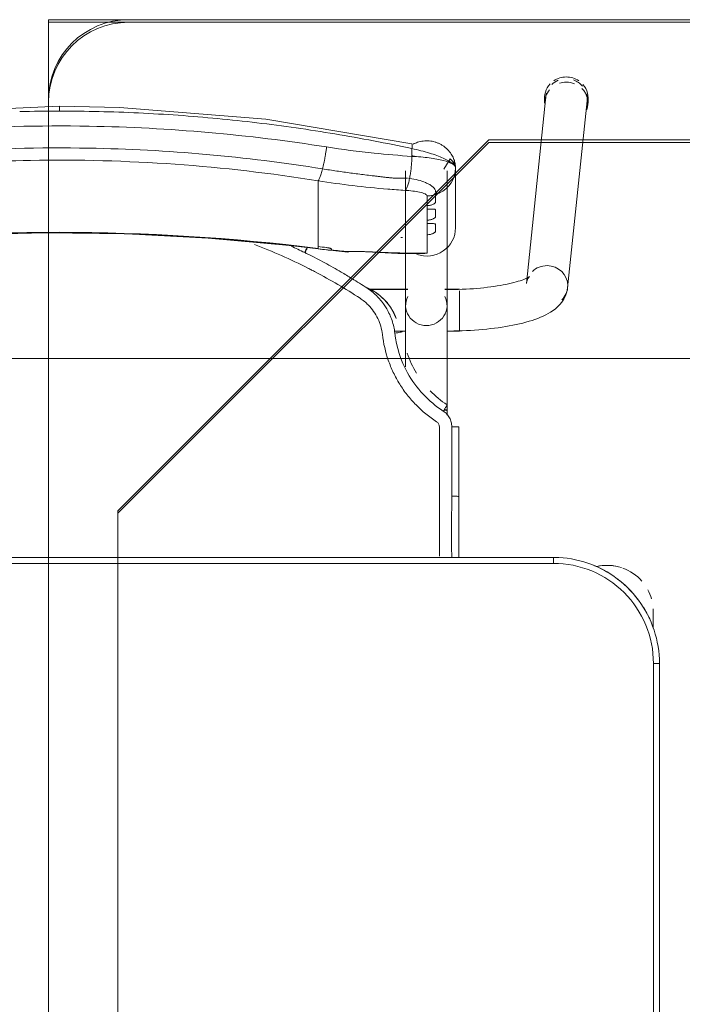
# Model space of a CAD drawing. Header units: metres. Extents: x 3 to 43.5, y -74 to -48.5.
# Tile 163 of 209: x 37.03 to 37.361, y -53.805 to -53.313. Entities that reach past the tile are written whole.
import ezdxf

# ---------------------------------------------------------------- set-up
doc = ezdxf.new("R2010")
doc.units = ezdxf.units.M
doc.layers.add('1PAV - FRIG_dwg', color=7, linetype='Continuous', lineweight=18, true_color=0x767676)
for name, color, linetype, lineweight in [('G-ANNO-SYMB', 7, 'Continuous', 9), ('I-FURN', 7, 'Continuous', 18), ('M-EQPM', 7, 'Continuous', 18)]:
    doc.layers.add(name, color=color, linetype=linetype, lineweight=lineweight)

# ---------------------------------------------------------------- blocks, each defined once
blk = doc.blocks.new('ConjuntoParaAlunoTamanho6 - CJA06_ConjuntoParaAlunoTamanho6-V11-1PAV - FRIGORÍFICA')
at = {"layer": 'I-FURN', "color": 253, "true_color": 0xaaaaaa}
for p, q in [((0.2432124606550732, 0.2952560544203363), (0.233537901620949, 0.2018170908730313)), ((0.2425404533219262, 0.2945585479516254), (0.2425404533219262, 0.2919703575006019)), ((0.2541278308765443, 0.1996852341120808), (0.2638023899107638, 0.2931241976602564)), ((0.2643023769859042, 0.2919703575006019), (0.2643023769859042, 0.2945585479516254)), ((0.173150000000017, 0.2581242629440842), (0.1731500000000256, 0.190968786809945)), ((0.1938500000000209, 0.190968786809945), (0.1938500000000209, 0.2581242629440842)), ((0.1981000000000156, 0.2296403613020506), (0.1981000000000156, 0.2596939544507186)), ((0.1294314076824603, 0.243802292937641), (0.1294314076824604, 0.2531737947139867)), ((0.1745693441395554, 0.2544094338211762), (0.1751254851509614, 0.254353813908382)), ((0.1947122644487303, 0.2506185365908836), (0.1958994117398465, 0.2522106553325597)), ((0.1958994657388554, 0.2522107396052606), (0.1968476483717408, 0.253949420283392)), ((0.1968477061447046, 0.2539495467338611), (0.1975389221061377, 0.2558006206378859)), ((0.1294314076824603, 0.2421389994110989), (0.1294314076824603, 0.243802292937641)), ((0.1294314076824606, 0.2421389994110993), (0.1294314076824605, 0.2365253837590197)), ((0.1294314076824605, 0.2365253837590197), (0.1294314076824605, 0.2348620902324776)), ((0.1838599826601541, 0.2390378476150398), (0.1838599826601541, 0.2407252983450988)), ((0.1294314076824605, 0.2348620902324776), (0.1294314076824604, 0.2292484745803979)), ((0.183859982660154, 0.231760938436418), (0.183859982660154, 0.233448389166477)), ((0.1294314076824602, 0.2275851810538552), (0.1294314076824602, 0.2292484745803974)), ((0.1294314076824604, 0.2275851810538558), (0.1294314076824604, 0.2219715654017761)), ((0.1294314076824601, 0.2203082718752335), (0.1294314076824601, 0.2219715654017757)), ((0.1838599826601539, 0.2170112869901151), (0.1838599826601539, 0.2261714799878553)), ((0.1294586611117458, 0.2191524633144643), (0.1443419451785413, 0.2175731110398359)), ((0.179439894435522, 0.2168937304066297), (0.1817272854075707, 0.2167811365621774)), ((0.1742864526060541, 0.1989367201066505), (0.1547360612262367, 0.1989367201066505)), ((0.1742893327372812, 0.1987867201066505), (0.154942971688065, 0.1987867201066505)), ((0.1938500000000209, 0.1987867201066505), (0.192710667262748, 0.1987867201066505)), ((0.2000000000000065, 0.1989367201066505), (0.1927135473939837, 0.1989367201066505)), ((0.1938500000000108, 0.1984502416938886), (0.1938500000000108, 0.1987867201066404)), ((0.1938500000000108, 0.1976441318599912), (0.1938500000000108, 0.1984502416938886)), ((0.200000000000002, 0.1937960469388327), (0.2000000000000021, 0.1981376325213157)), ((0.1938500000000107, 0.1916047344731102), (0.1938500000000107, 0.1936664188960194)), ((0.200000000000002, 0.1857279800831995), (0.200000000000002, 0.1936447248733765)), ((0.1938500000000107, 0.1858191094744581), (0.1938500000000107, 0.1868796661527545)), ((0.1938500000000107, 0.1837095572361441), (0.1938500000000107, 0.1858191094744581)), ((0.200000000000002, 0.17793672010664), (0.200000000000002, 0.1856002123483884)), ((0.1675711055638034, 0.1780867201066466), (0.1726767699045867, 0.1780867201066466)), ((0.1675962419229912, 0.177936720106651), (0.1732320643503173, 0.177936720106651)), ((0.1937679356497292, 0.177936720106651), (0.2000000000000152, 0.177936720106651)), ((0.1938500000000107, 0.1780867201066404), (0.1938500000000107, 0.1795051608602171)), ((0.1938500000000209, 0.1360373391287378), (0.1938500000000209, 0.138573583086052)), ((0.199825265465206, 0.1302070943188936), (0.199824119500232, 0.09530095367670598)), ((0.1998165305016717, 0.06496651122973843), (0.1998241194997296, 0.09530105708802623)), ((0.2470000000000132, 0.06496651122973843), (-0.2469999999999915, 0.06496651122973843)), ((0.2470000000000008, 0.06496651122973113), (-0.2469999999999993, 0.06496651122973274)), ((0.2470000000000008, 0.06496651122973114), (0.2470000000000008, 0.06196651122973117)), ((0.2968749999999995, 0.03797151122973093), (0.2968749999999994, 0.02961464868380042)), ((0.2968749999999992, 0.03299232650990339), (0.2968749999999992, 0.03797151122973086)), ((0.3000000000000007, 0.01196651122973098), (0.2970000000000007, 0.01196651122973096)), ((0.3000000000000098, -0.3320334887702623), (0.3000000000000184, 0.01196651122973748)), ((0.2999999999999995, -0.3320334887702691), (0.3000000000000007, 0.01196651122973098))]:
    blk.add_line(p, q, dxfattribs=at)
at = {"layer": 'I-FURN', "color": 253, "true_color": 0xaaaaaa, "flags": 128}
for points in [[(0.0001000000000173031, 0.2903998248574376), (-0.07266958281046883, 0.2872143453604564), (-0.1448601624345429, 0.2777017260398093), (-0.1760326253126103, 0.2716064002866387)], [(0.1762326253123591, 0.2716064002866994), (0.1033140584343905, 0.2839819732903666), (0.03017500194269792, 0.2898535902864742), (0.0001000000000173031, 0.2903998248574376)], [(0.1762658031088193, 0.2654018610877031), (0.1762658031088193, 0.2663721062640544), (0.1762658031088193, 0.2673423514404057), (0.1762658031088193, 0.268312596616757), (0.1762658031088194, 0.2692828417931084)], [(0.1980999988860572, 0.2597125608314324), (0.1979173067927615, 0.2609157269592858), (0.1973888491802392, 0.26208319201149), (0.1953955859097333, 0.2642028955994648), (0.1922691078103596, 0.2589586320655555)], [(0.19753892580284, 0.2558006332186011), (0.1979587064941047, 0.2577280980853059), (0.1981000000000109, 0.2596939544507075)], [(0.1980999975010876, 0.2597116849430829), (0.1980999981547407, 0.2521977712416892), (0.1980999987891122, 0.2446838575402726)], [(0.1981000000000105, 0.2296403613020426), (0.1981000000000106, 0.2371537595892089), (0.1981000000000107, 0.2446671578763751), (0.1981000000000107, 0.2521805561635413), (0.1981000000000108, 0.2596939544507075)], [(0.1881000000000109, 0.2462822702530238), (0.1881000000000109, 0.2453180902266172), (0.1881000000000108, 0.2443539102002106), (0.1881000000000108, 0.243389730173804), (0.1881000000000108, 0.2424255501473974)], [(0.1881002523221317, 0.246282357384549), (0.1899707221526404, 0.2470146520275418), (0.1917187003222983, 0.247994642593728)], [(0.1917187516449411, 0.2479946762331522), (0.1933094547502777, 0.2492039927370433), (0.1947121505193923, 0.2506184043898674)], [(0.1838599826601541, 0.2407252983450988), (0.1838599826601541, 0.241946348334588), (0.1838599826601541, 0.2431673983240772), (0.1838599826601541, 0.2443884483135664), (0.1838599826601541, 0.2456094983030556)], [(0.183859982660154, 0.233448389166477), (0.183859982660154, 0.2348457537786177), (0.183859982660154, 0.2362431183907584), (0.1838599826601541, 0.2376404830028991), (0.1838599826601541, 0.2390378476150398)], [(0.1881000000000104, 0.2386831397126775), (0.1881000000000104, 0.237799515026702), (0.1881000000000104, 0.2369158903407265), (0.1881000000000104, 0.236032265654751), (0.1881000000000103, 0.2351486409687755)], [(0.1838599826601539, 0.2261714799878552), (0.183859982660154, 0.2275688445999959), (0.183859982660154, 0.2289662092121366), (0.183859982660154, 0.2303635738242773), (0.183859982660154, 0.231760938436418)], [(0.1881000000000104, 0.2314062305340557), (0.1881000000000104, 0.2305226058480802), (0.1881000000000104, 0.2296389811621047), (0.1881000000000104, 0.2287553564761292), (0.1881000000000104, 0.2278717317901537)], [(-0.1292586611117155, 0.2191524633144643), (-0.08865069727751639, 0.2234198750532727), (-0.04790057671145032, 0.2260954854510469), (-0.007073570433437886, 0.2271749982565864), (0.03376492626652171, 0.2266566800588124), (0.07454949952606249, 0.2245413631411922), (0.1152148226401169, 0.2208324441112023), (0.1294586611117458, 0.2191524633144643)], [(0.1294314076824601, 0.2193726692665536), (0.1294314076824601, 0.2196065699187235), (0.1294314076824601, 0.2198404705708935), (0.1294314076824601, 0.2200743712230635), (0.1294314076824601, 0.2203082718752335)], [(0.1361000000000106, 0.2190117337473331), (0.1361000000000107, 0.2189337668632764), (0.1361000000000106, 0.2188557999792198), (0.1361000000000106, 0.2187778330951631), (0.1361000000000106, 0.2186998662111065)], [(0.153505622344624, 0.217605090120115), (0.1692793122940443, 0.2168976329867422), (0.1813090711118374, 0.2167731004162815)], [(0.1817272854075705, 0.2167811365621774), (0.1827926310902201, 0.2168569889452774), (0.1838599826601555, 0.217011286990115)], [(0.2350704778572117, 0.205361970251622), (0.2350077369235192, 0.2053133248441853), (0.2348200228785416, 0.2051835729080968), (0.2345106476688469, 0.2049931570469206), (0.2340848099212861, 0.20475802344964), (0.2335484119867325, 0.2044905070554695), (0.2329074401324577, 0.2042001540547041), (0.2321676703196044, 0.2038943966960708), (0.2313345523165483, 0.2035790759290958), (0.23041318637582, 0.2032588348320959), (0.2294083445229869, 0.2029374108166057), (0.2283245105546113, 0.2026178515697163), (0.227165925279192, 0.2023026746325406), (0.2259366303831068, 0.2019939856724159), (0.2246405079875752, 0.2016935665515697), (0.2232813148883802, 0.2014029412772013), (0.2218627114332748, 0.201123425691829), (0.2203882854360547, 0.2008561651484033), (0.2188615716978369, 0.2006021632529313), (0.2172860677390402, 0.2003623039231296), (0.2156652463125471, 0.2001373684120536), (0.2140025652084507, 0.1999280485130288), (0.2123014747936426, 0.1997349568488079), (0.2105654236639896, 0.1995586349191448), (0.2087978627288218, 0.1993995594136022), (0.2070022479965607, 0.199258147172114), (0.2051820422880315, 0.1991347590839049), (0.2033407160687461, 0.1990297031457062), (0.2014817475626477, 0.1989432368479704), (0.1996086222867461, 0.1988755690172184), (0.1977248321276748, 0.198826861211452), (0.1958338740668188, 0.1987972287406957), (0.1939392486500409, 0.1987867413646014), (0.1938500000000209, 0.1987867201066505)], [(0.2335379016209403, 0.2018170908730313), (0.233728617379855, 0.2028696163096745), (0.2340307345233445, 0.2037613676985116), (0.2343720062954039, 0.2044473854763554), (0.2346851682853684, 0.2049236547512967), (0.2349211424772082, 0.205211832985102), (0.2350504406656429, 0.2053439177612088), (0.2350704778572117, 0.205361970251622)], [(0.2541278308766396, 0.1996852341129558), (0.2537524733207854, 0.1976222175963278), (0.2531060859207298, 0.1957226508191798), (0.25226146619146, 0.1940331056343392), (0.2512866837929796, 0.1925592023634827), (0.2502318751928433, 0.1912808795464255), (0.2491278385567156, 0.1901677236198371), (0.2479903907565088, 0.1891887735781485), (0.2468256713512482, 0.1883170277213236), (0.2456343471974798, 0.1875306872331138), (0.2444143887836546, 0.186812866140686), (0.2431627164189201, 0.1861507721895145), (0.2418761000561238, 0.1855348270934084), (0.2405516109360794, 0.1849579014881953), (0.2391868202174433, 0.1844147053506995), (0.2377798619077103, 0.1839013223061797), (0.2363294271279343, 0.1834148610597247), (0.2348347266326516, 0.1829531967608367), (0.2332954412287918, 0.1825147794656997), (0.2317116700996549, 0.1820984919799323), (0.2300838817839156, 0.1817035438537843), (0.2284128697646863, 0.1813293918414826), (0.2266997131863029, 0.1809756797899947), (0.2249457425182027, 0.180642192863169), (0.2231525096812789, 0.180328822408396), (0.2213217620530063, 0.1800355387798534), (0.2194554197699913, 0.1797623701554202), (0.217555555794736, 0.1795093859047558), (0.215624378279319, 0.179276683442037), (0.2136642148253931, 0.1790643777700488), (0.2116774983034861, 0.1788725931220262), (0.2096667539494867, 0.1787014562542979), (0.2076345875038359, 0.1785510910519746), (0.2055836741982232, 0.1784216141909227), (0.2035167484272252, 0.1783131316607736), (0.2014365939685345, 0.178225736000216), (0.1993460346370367, 0.1781595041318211), (0.1972479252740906, 0.1781144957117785), (0.1951451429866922, 0.1780907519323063), (0.1938500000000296, 0.1780867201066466)], [(0.1731500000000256, 0.1601508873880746), (0.1731500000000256, 0.1620004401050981), (0.1731500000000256, 0.1638180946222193), (0.1731500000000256, 0.1656009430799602), (0.1731500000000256, 0.1673461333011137), (0.1731500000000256, 0.1690508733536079), (0.1731500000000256, 0.170712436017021), (0.1731500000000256, 0.1723281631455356), (0.1731500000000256, 0.1738954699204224), (0.1731500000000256, 0.1754118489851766), (0.1731500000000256, 0.1768748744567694), (0.1731500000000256, 0.1782822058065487), (0.1731500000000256, 0.1796315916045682), (0.1731500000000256, 0.1809208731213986), (0.1731500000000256, 0.1821479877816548), (0.1731500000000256, 0.1833109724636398), (0.1731500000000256, 0.1844079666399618), (0.1731500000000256, 0.185437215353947), (0.1731500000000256, 0.1863970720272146), (0.1731500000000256, 0.1872860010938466), (0.1731500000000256, 0.188102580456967), (0.1731500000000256, 0.1888455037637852), (0.1731500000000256, 0.1895135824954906), (0.1731500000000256, 0.1901057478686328), (0.1731500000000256, 0.1906210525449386), (0.1731500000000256, 0.190968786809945)], [(0.1938500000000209, 0.190968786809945), (0.1938500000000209, 0.1905139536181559), (0.1938500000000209, 0.1899816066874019), (0.1938500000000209, 0.1893725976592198), (0.1938500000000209, 0.1886879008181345), (0.1938500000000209, 0.1879286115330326), (0.1938500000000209, 0.1870959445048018), (0.1938500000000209, 0.1861912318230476), (0.1938500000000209, 0.1852159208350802), (0.1938500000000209, 0.1841715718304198), (0.1938500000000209, 0.1830598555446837), (0.1938500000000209, 0.1818825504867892), (0.1938500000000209, 0.1806415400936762), (0.1938500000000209, 0.1793388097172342), (0.1938500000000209, 0.177976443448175), (0.1938500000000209, 0.1765566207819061), (0.1938500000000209, 0.1750816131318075), (0.1938500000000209, 0.1735537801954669), (0.1938500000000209, 0.1719755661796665), (0.1938500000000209, 0.1703494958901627), (0.1938500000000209, 0.1686781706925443), (0.1938500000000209, 0.1669642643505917), (0.1938500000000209, 0.1652105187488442), (0.1938500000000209, 0.1634197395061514), (0.1938500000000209, 0.1615947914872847), (0.1938500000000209, 0.1597385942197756), (0.1938500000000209, 0.1578541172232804), (0.1938500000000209, 0.155944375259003), (0.1938500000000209, 0.1540124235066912), (0.1938500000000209, 0.1520613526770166), (0.1938500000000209, 0.1500942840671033), (0.1938500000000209, 0.1481143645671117), (0.1938500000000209, 0.1461247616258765), (0.1938500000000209, 0.1441286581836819), (0.1938500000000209, 0.1421292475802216), (0.1938500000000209, 0.1401297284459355), (0.1938500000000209, 0.138573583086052)], [(0.168410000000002, 0.1843247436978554), (0.168410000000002, 0.184339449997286), (0.168410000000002, 0.1843541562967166), (0.168410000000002, 0.1843688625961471), (0.168410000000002, 0.1843835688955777)], [(0.1962270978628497, 0.1302521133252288), (0.19622673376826, 0.126394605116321), (0.1962264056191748, 0.1225375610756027), (0.1962261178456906, 0.1186811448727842), (0.1962258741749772, 0.1148255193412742), (0.1962256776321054, 0.1109708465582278), (0.1962255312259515, 0.1071172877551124), (0.196225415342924, 0.1032650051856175), (0.1962252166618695, 0.0994141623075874), (0.1962252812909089, 0.09556492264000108)], [(0.3000000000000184, 0.01196651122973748), (0.299957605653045, 0.01408594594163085), (0.2998304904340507, 0.01620199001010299), (0.2996188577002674, 0.01831125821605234), (0.299323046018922, 0.02041037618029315), (0.2989435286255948, 0.02249598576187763), (0.2984809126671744, 0.02456475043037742), (0.2979359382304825, 0.02661336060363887), (0.2973094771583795, 0.02863853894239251), (0.2966025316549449, 0.03063704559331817), (0.2958162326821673, 0.0326056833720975), (0.2949518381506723, 0.03454130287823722), (0.2940107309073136, 0.03644080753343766), (0.2929944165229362, 0.03830115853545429), (0.291904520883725, 0.04011937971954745), (0.2907427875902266, 0.04189256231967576), (0.2895110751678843, 0.0436178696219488), (0.2882113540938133, 0.04529254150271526), (0.2868457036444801, 0.04691389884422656), (0.2854163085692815, 0.04847934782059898), (0.2839254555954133, 0.04998638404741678), (0.2823755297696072, 0.05143259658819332), (0.2807690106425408, 0.0528156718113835), (0.2791084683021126, 0.05413339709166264), (0.2773965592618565, 0.05538366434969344), (0.2756360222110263, 0.05656447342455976), (0.2738296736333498, 0.05767393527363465), (0.2719804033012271, 0.05871027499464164), (0.2700911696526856, 0.05967183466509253), (0.2681649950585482, 0.06055707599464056), (0.2662049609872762, 0.0613645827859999), (0.264214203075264, 0.06209306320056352), (0.2621959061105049, 0.06274135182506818), (0.2601532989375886, 0.06330841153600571), (0.2580896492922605, 0.06379333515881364), (0.256008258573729, 0.06419534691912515), (0.2539124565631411, 0.06451380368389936), (0.2518055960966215, 0.06474819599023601), (0.2496910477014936, 0.06489814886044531), (0.2475721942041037, 0.06496342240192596), (0.2470000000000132, 0.06496651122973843)], [(0.2469999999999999, 0.0619665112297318), (0.1234999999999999, 0.0619665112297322), (-1.453485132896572e-16, 0.06196651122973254), (-0.1235000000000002, 0.06196651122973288), (-0.2470000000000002, 0.06196651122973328)], [(-0.2469999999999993, 0.06196651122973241), (-0.1234999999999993, 0.0619665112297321), (7.44471151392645e-16, 0.06196651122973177), (0.1235000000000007, 0.06196651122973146), (0.2470000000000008, 0.06196651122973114)], [(0.2968750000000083, 0.03000167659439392), (0.2968750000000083, 0.030570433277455), (0.2968750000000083, 0.03112383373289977), (0.2968750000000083, 0.03166099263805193), (0.2968750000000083, 0.03218105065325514), (0.2968750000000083, 0.03268317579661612), (0.2968750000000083, 0.03316656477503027), (0.2968750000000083, 0.03363044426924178), (0.2968750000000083, 0.03407407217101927), (0.2968750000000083, 0.03449673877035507), (0.2968750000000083, 0.03489776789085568), (0.2968750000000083, 0.03527651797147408), (0.2968750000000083, 0.03563238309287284), (0.2968750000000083, 0.03596479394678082), (0.2968750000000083, 0.03627321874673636), (0.2968750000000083, 0.03655716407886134), (0.2968750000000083, 0.03681617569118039), (0.2968750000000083, 0.03704983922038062), (0.2968750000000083, 0.03725778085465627), (0.2968750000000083, 0.03743966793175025), (0.2968750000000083, 0.03759520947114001), (0.2968750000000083, 0.03772415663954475), (0.2968750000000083, 0.03782630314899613), (0.2968750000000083, 0.03790148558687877), (0.2968750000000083, 0.03794958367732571), (0.2968750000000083, 0.0379705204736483)], [(0.2969999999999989, -0.3320334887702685), (0.2969999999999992, -0.2460334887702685), (0.2969999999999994, -0.1600334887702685), (0.2969999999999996, -0.07403348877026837), (0.2969999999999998, 0.01196651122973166)], [(0.2970000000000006, 0.01196651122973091), (0.2970000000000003, -0.07403348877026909), (0.297, -0.1600334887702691), (0.2969999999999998, -0.2460334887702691), (0.2969999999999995, -0.3320334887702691)]]:
    blk.add_lwpolyline(points, dxfattribs=at)
at = {"layer": 'I-FURN', "color": 253, "true_color": 0xaaaaaa}
for centre, radius, start, end in [((0.2469999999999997, 0.01196651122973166), 0.05000000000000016, 359.9999999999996, 89.9999999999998), ((0.2470000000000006, 0.01196651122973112), 0.05000000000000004, 1.399444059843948e-13, 90.00000000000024), ((0.2470000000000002, 0.01196651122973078), 0.05300000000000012, 57.30006590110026, 67.50000000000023), ((0.2470000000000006, 0.01196651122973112), 0.053, 57.30006590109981, 67.49999999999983), ((0.2738749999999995, 0.03797151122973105), 0.02299999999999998, 75.53308433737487, 103.1031885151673), ((0.2738749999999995, 0.03797151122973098), 0.02299999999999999, 71.99999999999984, 102.5792801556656), ((0.2738749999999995, 0.03797151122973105), 0.023, 41.01943934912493, 70.30682625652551), ((0.2470000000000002, 0.01196651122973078), 0.05300000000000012, 37.16069583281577, 53.14964399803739), ((0.2470000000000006, 0.01196651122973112), 0.05300000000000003, 37.16069583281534, 53.14964399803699), ((0.2738749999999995, 0.03797151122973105), 0.02299999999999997, 15.73052841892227, 28.05060290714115), ((0.2470000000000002, 0.01196651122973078), 0.05300000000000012, 22.50000000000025, 31.58492241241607), ((0.2470000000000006, 0.01196651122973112), 0.053, 22.49999999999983, 31.58492241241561), ((0.2738749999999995, 0.03797151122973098), 0.02300000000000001, 359.9999999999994, 3.248465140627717)]:
    blk.add_arc(centre, radius, start, end, dxfattribs=at)
for centre, major_axis, ratio, start_param, end_param in [((0.2534214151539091, 0.2945585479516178), (0.01088096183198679, 0), 0.9659258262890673, 2.404321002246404, 3.31201314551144), ((0.253507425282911, 0.2941901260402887), (-0.01029496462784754, 0.001065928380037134), 0.9671584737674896, 5.223080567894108, 5.597592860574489), ((0.2534214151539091, 0.2945585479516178), (0.01088096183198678, 0), 0.9659258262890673, 1.570796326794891, 2.182165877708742), ((0.2534214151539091, 0.2919703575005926), (0.0108809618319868, 0), 0.9659258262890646, 1.581693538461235, 1.883969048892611), ((0.2534214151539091, 0.2945585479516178), (-0.01088096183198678, 5.623562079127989e-17), 0.9659258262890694, 4.098127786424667, 4.71238898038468), ((0.2534214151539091, 0.2919703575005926), (0.01088096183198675, 0), 0.9659258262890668, 1.176355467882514, 1.570796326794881), ((0.253507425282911, 0.2941901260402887), (-0.01029496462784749, 0.001065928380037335), 0.9671584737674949, 3.921543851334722, 4.467460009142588), ((0.2534214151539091, 0.2945585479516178), (0.01088096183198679, 0), 0.9659258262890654, 6.052088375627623, 6.985955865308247), ((0.2534214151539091, 0.2919703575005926), (0.01088096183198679, 0), 0.9659258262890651, 2.446266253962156, 3.141592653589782), ((0.253507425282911, 0.2941901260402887), (-0.01029496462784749, 0.001065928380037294), 0.9671584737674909, 6.102342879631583, 6.38299102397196), ((0.2534214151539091, 0.2919703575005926), (0.01088096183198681, 0), 0.9659258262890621, 5.959866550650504, 7.062609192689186), ((0.253507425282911, 0.2941901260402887), (-0.01029496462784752, 0.00106592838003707), 0.9671584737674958, 3.141592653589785, 3.502974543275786), ((9.999999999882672e-05, -0.7715866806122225), (1.021100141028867, 0), 0.9781476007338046, 1.44377104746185, 1.697821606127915), ((9.999999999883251e-05, -0.7711708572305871), (1.0208981, 0), 0.9781476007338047, 1.443771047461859, 1.697821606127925), ((0.1837000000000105, 0.2296403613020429), (0.01439999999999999, 0), 0.9781476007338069, 4.362104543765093, 6.28318530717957), ((0.1794715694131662, 0.6012766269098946), (0.3849999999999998, 0), 0.9781476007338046, 4.689765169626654, 4.691851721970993), ((0.1794715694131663, 0.6035636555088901), (0.3949999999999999, 0), 0.9781476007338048, 4.585363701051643, 4.595995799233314), ((0.1794715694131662, 0.6022122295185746), (0.3947979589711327, 0), 0.9781476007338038, 4.585363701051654, 4.595935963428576), ((0.1794715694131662, 0.6026280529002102), (0.3949999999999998, 0), 0.9781476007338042, 4.602237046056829, 4.623286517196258), ((0.1452124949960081, 0.227535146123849), (0.0008705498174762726, 0.009962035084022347), 0.01850094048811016, 2.932960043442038, 3.325659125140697), ((0.1794715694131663, 0.6033557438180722), (0.3949999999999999, 0), 0.9781476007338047, 4.644485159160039, 4.723499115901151), ((0.2438328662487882, 0.2007511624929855), (-0.01029496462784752, 0.001065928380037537), 0.9671584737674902, 4.812194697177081, 5.597592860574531), ((0.2438328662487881, 0.2007511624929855), (-0.01029496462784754, 0.001065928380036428), 0.967158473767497, 3.241398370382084, 4.812194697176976), ((0.2438328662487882, 0.2007511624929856), (-0.01029496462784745, 0.001065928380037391), 0.9671584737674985, 2.456000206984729, 3.241398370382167), ((0.1835000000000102, 0.1909687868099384), (0.01035, 0), 0.978147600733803, 2.686586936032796, 4.712388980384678), ((0.1835000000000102, 0.1909687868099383), (0.01035000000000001, 0), 0.9781476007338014, 4.712388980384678, 6.738191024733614), ((0.1835000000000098, 0.1385735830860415), (0.01034999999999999, 0), 0.06975647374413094, 5.75958653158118, 6.776353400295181)]:
    blk.add_ellipse(centre, major_axis=major_axis, ratio=ratio, start_param=start_param, end_param=end_param, dxfattribs=at)
for points in [[(0.0001000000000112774, 0.2903571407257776), (0.0001000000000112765, 0.2902912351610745), (0.0001000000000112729, 0.2900051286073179), (0.0001000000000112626, 0.2891558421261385), (0.0001000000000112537, 0.2884139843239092), (0.0001000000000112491, 0.2880248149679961)], [(0.0001000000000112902, 0.2880248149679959), (-0.006508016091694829, 0.288024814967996), (-0.01311637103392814, 0.2879458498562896), (-0.01972184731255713, 0.2877884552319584)], [(0.01992242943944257, 0.287788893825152), (0.01331661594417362, 0.287946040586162), (0.006708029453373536, 0.2880248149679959), (0.0001000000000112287, 0.288024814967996)], [(0.03972822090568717, 0.287082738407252), (0.03313130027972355, 0.2873962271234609), (0.026528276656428, 0.2876317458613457), (0.01992248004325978, 0.2877888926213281)], [(0.05949739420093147, 0.285908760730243), (0.05291607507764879, 0.2863777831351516), (0.04632532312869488, 0.2867692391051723), (0.03972846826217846, 0.2870827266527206)], [(0.07920996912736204, 0.284269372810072), (0.07265096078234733, 0.2848931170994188), (0.06607919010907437, 0.2854396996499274), (0.05949798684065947, 0.2859087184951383)], [(0.09884629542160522, 0.2821678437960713), (0.09231561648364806, 0.2829446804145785), (0.08576917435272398, 0.2836456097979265), (0.07920996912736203, 0.284269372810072)], [(0.1183880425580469, 0.2796108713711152), (0.1118923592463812, 0.2805381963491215), (0.1053779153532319, 0.2813908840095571), (0.0988477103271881, 0.2821676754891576)], [(0.1378172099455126, 0.276606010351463), (0.1313620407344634, 0.2776813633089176), (0.1248851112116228, 0.2786833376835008), (0.1183894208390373, 0.2796106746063)], [(0.1571157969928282, 0.2731608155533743), (0.1507070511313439, 0.2743816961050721), (0.1442735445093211, 0.2755304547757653), (0.1378182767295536, 0.2766058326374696)], [(0.1762658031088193, 0.2692828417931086), (0.1699094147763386, 0.2706467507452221), (0.1635252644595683, 0.2719397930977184), (0.1571163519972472, 0.2731607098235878)], [(0.1762658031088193, 0.2692828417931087), (0.1763289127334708, 0.2696584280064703), (0.1764189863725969, 0.2703746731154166), (0.1764353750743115, 0.2712021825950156), (0.1763587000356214, 0.2714863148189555), (0.1763029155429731, 0.2715564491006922)], [(0.1316375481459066, 0.2591403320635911), (0.1317514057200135, 0.2595920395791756), (0.1319774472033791, 0.2605307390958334), (0.1323069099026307, 0.2620269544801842), (0.1326223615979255, 0.2635911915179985), (0.1329198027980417, 0.2652023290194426), (0.1331950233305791, 0.2668394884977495), (0.1334445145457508, 0.2684805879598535), (0.1335915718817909, 0.2695629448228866), (0.1336597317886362, 0.2700975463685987)], [(0.1781109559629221, 0.2652801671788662), (0.1775085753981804, 0.2654472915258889), (0.1768999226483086, 0.2656099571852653), (0.1762885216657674, 0.2657672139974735)], [(0.175125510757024, 0.254353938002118), (0.1751984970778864, 0.2547076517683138), (0.175339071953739, 0.2554367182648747), (0.1755320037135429, 0.2565866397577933), (0.1757052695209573, 0.2577841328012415), (0.175857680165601, 0.259019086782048), (0.1759880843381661, 0.2602816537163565), (0.176095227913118, 0.2615619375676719), (0.1761782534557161, 0.2628495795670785), (0.176236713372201, 0.2641342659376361), (0.1762589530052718, 0.2649819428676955), (0.1762658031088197, 0.2654018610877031)], [(0.1981000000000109, 0.2596939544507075), (0.1981000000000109, 0.2603482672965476), (0.1970264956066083, 0.2616503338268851), (0.1923900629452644, 0.2633751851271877), (0.1852348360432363, 0.264697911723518), (0.1793352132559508, 0.265233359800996), (0.1762658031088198, 0.265401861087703)], [(0.1294314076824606, 0.2531737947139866), (0.1295198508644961, 0.253273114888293), (0.1297044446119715, 0.2535308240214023), (0.1300007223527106, 0.2540876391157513), (0.1303127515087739, 0.2548081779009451), (0.1306367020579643, 0.2556847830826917), (0.1309683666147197, 0.2567044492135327), (0.131303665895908, 0.2578553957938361), (0.1315267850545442, 0.2587009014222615), (0.1316375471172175, 0.2591403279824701)], [(0.1728535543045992, 0.2483980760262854), (0.1729696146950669, 0.2485030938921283), (0.1732027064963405, 0.2487702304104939), (0.1735510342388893, 0.2493354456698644), (0.1738939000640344, 0.250058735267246), (0.174227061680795, 0.2509327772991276), (0.1745466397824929, 0.2519451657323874), (0.1748487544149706, 0.2530845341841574), (0.1750359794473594, 0.2539200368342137), (0.1751255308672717, 0.2543540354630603)], [(0.1838599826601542, 0.2456094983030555), (0.1842192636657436, 0.2456134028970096), (0.1849375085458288, 0.2456477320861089), (0.1860079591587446, 0.2457777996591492), (0.1870655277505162, 0.2459854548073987), (0.1877580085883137, 0.2461749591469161), (0.1881001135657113, 0.246282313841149)], [(0.124341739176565, 0.2095039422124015), (0.115587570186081, 0.2139343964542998), (0.1066760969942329, 0.2178763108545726), (0.09758592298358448, 0.2213295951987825)], [(0.1159427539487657, 0.2205001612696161), (0.1182084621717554, 0.2194714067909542), (0.1204604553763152, 0.2184124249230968), (0.1226981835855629, 0.2173235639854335)], [(0.1243563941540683, 0.2165087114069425), (0.124080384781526, 0.2166453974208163), (0.1235279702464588, 0.2169178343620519), (0.122974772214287, 0.2171883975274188), (0.1226979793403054, 0.2173232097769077)], [(0.1226981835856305, 0.2173235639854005), (0.1229127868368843, 0.2177608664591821), (0.1233583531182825, 0.2186550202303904), (0.1237690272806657, 0.2194524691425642), (0.1239499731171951, 0.2197966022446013)], [(0.1233396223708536, 0.218131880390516), (0.1231915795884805, 0.2178324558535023), (0.1230392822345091, 0.2175283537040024), (0.1228883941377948, 0.2172307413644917)], [(0.1239464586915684, 0.2193573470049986), (0.1237666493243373, 0.2189779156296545), (0.1235632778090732, 0.2185567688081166), (0.1233517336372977, 0.2181258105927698)], [(0.1336000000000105, 0.2198095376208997), (0.1337709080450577, 0.2197895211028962), (0.1341016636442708, 0.2197447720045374), (0.1345570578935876, 0.2196652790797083), (0.1349943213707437, 0.2195675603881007), (0.1353772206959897, 0.2194610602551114), (0.1356877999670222, 0.2193475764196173), (0.1359253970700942, 0.219230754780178), (0.1360624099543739, 0.2191208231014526), (0.1360974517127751, 0.2190478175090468), (0.1361000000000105, 0.2190117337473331)], [(0.1361000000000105, 0.2186998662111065), (0.136100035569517, 0.2186828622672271), (0.1360918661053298, 0.2186492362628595), (0.1360665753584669, 0.2186169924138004), (0.1360494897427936, 0.2186013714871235)], [(0.1443226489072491, 0.217792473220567), (0.145762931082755, 0.2177625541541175), (0.1486002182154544, 0.2177478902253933), (0.1513336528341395, 0.2178205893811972), (0.15267016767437, 0.2178778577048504)], [(0.1526701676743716, 0.2178778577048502), (0.1531962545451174, 0.2175770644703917), (0.1536937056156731, 0.2175210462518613), (0.1541742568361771, 0.2177192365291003)], [(0.1409843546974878, 0.2075760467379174), (0.1382577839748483, 0.2091620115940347), (0.1327588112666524, 0.2122360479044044), (0.127170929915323, 0.2151169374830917), (0.1243563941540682, 0.2165087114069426)], [(0.127982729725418, 0.2076229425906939), (0.1273791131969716, 0.2079405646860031), (0.1261687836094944, 0.2085716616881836), (0.1249518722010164, 0.2091945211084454), (0.1243417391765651, 0.2095039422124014)], [(0.1503955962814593, 0.1944471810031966), (0.1467277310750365, 0.1968417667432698), (0.139345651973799, 0.2014179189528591), (0.1318066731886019, 0.205611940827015), (0.1279827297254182, 0.2076229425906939)], [(0.1463509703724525, 0.2043213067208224), (0.1454617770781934, 0.2048741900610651), (0.1436780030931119, 0.205969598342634), (0.1418838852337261, 0.2070440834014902), (0.1409843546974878, 0.207576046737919)], [(0.1537794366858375, 0.1996302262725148), (0.152557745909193, 0.2004277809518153), (0.1501008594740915, 0.2020049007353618), (0.1476209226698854, 0.2035451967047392), (0.1463764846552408, 0.2043055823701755)], [(0.1586329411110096, 0.1970969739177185), (0.1570319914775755, 0.1982151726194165), (0.1553072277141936, 0.199155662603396), (0.1535014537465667, 0.1998979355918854)], [(0.1537415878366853, 0.1997177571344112), (0.1547233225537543, 0.1993071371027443), (0.1557480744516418, 0.1988086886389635), (0.1568013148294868, 0.1981978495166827)], [(0.1624994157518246, 0.1911047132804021), (0.1613359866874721, 0.192802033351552), (0.1586948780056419, 0.1959437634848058), (0.1554966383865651, 0.1985081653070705), (0.1537794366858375, 0.1996302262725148)], [(0.1544771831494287, 0.1911188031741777), (0.1538595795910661, 0.1917419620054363), (0.1525591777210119, 0.1929224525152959), (0.1511359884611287, 0.193963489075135), (0.1503955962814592, 0.1944471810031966)], [(0.1615632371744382, 0.1763592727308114), (0.1612423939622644, 0.179146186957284), (0.1596820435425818, 0.1845386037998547), (0.1564514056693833, 0.1891220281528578), (0.1544771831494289, 0.1911188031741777)], [(0.1637112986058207, 0.1892355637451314), (0.163521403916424, 0.1895535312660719), (0.1631293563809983, 0.1901833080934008), (0.1627133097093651, 0.1907999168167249), (0.1624994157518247, 0.191104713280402)], [(0.1677424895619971, 0.1770639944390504), (0.1674964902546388, 0.1792013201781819), (0.1665590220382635, 0.1834307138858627), (0.164789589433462, 0.1873763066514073), (0.1637112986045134, 0.1892355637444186)], [(0.1650109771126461, 0.1907575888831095), (0.1653668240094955, 0.1902631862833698), (0.1660439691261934, 0.1892504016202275), (0.1669511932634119, 0.1876675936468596), (0.1677473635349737, 0.1860264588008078), (0.16820222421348, 0.1848969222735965), (0.1684100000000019, 0.1843247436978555)], [(0.1714634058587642, 0.1778021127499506), (0.1714682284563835, 0.1777616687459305), (0.1712817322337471, 0.177658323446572), (0.1704566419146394, 0.1774597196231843), (0.1692131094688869, 0.1772481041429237), (0.1682328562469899, 0.1771200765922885), (0.1677424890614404, 0.1770642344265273)], [(0.178597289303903, 0.1570264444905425), (0.1766742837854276, 0.1601806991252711), (0.1751000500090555, 0.163548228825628), (0.1739019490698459, 0.1670403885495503)], [(0.1939136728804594, 0.1411945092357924), (0.1908365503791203, 0.143207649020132), (0.1879501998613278, 0.1455989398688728), (0.1853711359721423, 0.1482650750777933)], [(0.1919863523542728, 0.1380495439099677), (0.1922544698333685, 0.1384598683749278), (0.1927841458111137, 0.1392806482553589), (0.1934388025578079, 0.1403259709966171), (0.1938540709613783, 0.1410265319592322), (0.1939293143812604, 0.1411928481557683), (0.1939136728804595, 0.1411945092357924)], [(0.1962270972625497, 0.1302521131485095), (0.1962244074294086, 0.1310361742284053), (0.196036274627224, 0.1325521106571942), (0.1951915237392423, 0.1347279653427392), (0.1938272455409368, 0.1366302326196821), (0.1926490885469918, 0.137618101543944), (0.1919863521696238, 0.1380501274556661)], [(0.1900014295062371, 0.1302474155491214), (0.1900004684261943, 0.1305019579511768), (0.1899391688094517, 0.1309935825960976), (0.1896635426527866, 0.1316979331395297), (0.189220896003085, 0.132311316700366), (0.1888417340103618, 0.132628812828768), (0.1886288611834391, 0.1327672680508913)], [(0.1900013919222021, 0.09555402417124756), (0.190001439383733, 0.09868370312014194), (0.1900013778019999, 0.1048192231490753), (0.1900014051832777, 0.1131431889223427), (0.1900014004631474, 0.1217255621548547), (0.1900014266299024, 0.1274031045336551), (0.190001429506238, 0.1302474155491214)], [(0.1998210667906, 0.1302049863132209), (0.1998445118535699, 0.1302108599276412), (0.1996945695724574, 0.130222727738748), (0.1989137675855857, 0.1302381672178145), (0.1976969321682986, 0.1302488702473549), (0.1967197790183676, 0.1302517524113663), (0.1962270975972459, 0.1302520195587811)], [(0.1998187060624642, 0.1302043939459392), (0.1998185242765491, 0.1272925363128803), (0.1998182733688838, 0.1243806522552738), (0.1998180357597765, 0.1214692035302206)], [(0.1998198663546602, 0.09528842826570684), (0.1998196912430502, 0.1010983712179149), (0.1998194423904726, 0.1127324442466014), (0.199820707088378, 0.1243808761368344), (0.1998210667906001, 0.1302049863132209)], [(0.1998174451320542, 0.1127339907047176), (0.199817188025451, 0.1069128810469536), (0.1998173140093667, 0.1010953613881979), (0.1998174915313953, 0.09528493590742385)], [(0.1962252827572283, 0.0955648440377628), (0.1966195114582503, 0.0955637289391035), (0.197011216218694, 0.09555819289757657), (0.1973810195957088, 0.09554851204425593)], [(0.1973810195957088, 0.09554851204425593), (0.1977508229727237, 0.09553883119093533), (0.1980987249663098, 0.095525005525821), (0.1984075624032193, 0.09550772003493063)], [(0.1998241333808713, 0.09530095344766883), (0.1998241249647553, 0.0952967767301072), (0.1998227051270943, 0.09529260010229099), (0.1998198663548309, 0.09528842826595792)], [(0.1998200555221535, 0.06496652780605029), (0.1998200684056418, 0.07507383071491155), (0.1998199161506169, 0.08518111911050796), (0.199819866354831, 0.09528842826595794)], [(0.1998176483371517, 0.0753381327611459), (0.1998176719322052, 0.07188093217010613), (0.1998176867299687, 0.06842373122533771), (0.199817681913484, 0.06496652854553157)]]:
    blk.add_open_spline(points, degree=3, dxfattribs=at)
for points, knots in [([(-0.1334597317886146, 0.2700975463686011), (-0.0847039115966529, 0.2777950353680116), (0.005190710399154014, 0.2841531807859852), (0.09465608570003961, 0.2762553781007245), (0.1336597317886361, 0.2700975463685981)], [-1, -1, -1, -1, -0.4444444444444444, 0, 0, 0, 0]), ([(0.176985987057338, 0.2715293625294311), (0.1776537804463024, 0.271873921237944), (0.1792654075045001, 0.2725544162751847), (0.1819571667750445, 0.2731539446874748), (0.1849590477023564, 0.2732031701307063), (0.1874098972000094, 0.2727407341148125), (0.1890477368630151, 0.2721641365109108), (0.1899555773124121, 0.271763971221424), (0.1906190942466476, 0.2714305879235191), (0.1912702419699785, 0.2710585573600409), (0.1921219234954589, 0.2705073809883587), (0.1931349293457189, 0.2697297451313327), (0.1942280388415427, 0.268695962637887), (0.1951608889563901, 0.2676305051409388), (0.1959446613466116, 0.2665608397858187), (0.1966003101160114, 0.2654700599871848), (0.1971213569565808, 0.2643906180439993), (0.1975150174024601, 0.2633435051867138), (0.1977954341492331, 0.2623445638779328), (0.1980407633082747, 0.2610829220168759), (0.1980992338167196, 0.2602308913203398), (0.1980999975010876, 0.2597116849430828)], [0.3275759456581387, 0.3275759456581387, 0.3275759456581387, 0.3275759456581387, 0.375, 0.4375, 0.5, 0.5625, 0.59375, 0.609375, 0.625, 0.640625, 0.65625, 0.6875, 0.71875, 0.75, 0.78125, 0.8125, 0.84375, 0.875, 0.90625, 0.9375, 1, 1, 1, 1]), ([(-0.1314375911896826, 0.2591405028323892), (-0.0834284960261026, 0.2668293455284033), (0.005115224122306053, 0.2731845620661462), (0.09323131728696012, 0.2652914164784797), (0.1316375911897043, 0.2591405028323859)], [-1, -1, -1, -1, -0.4444444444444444, 0, 0, 0, 0]), ([(0.1336597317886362, 0.2700975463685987), (0.1415528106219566, 0.2688514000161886), (0.155777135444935, 0.2669874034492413), (0.1699719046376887, 0.2657985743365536), (0.1762658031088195, 0.2654018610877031)], [-1, -1, -1, -1, -0.4444444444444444, 0, 0, 0, 0]), ([(0.1762658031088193, 0.2692828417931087), (0.1778018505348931, 0.2689533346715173), (0.1808409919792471, 0.2682343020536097), (0.1851045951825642, 0.267035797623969), (0.1888538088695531, 0.2657760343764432), (0.1930172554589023, 0.2641128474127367), (0.1970774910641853, 0.2618686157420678), (0.198099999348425, 0.260342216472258), (0.1980999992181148, 0.2597116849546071)], [0, 0, 0, 0, 0.125, 0.25, 0.375, 0.5, 0.75, 1, 1, 1, 1]), ([(0.1294314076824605, 0.2531737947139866), (0.08224027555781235, 0.260753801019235), (-0.00483574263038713, 0.2670240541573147), (-0.0914775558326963, 0.2592379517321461), (-0.1292314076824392, 0.2531737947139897)], [-1, -1, -1, -1, -0.4444444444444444, 0, 0, 0, 0]), ([(0.1958851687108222, 0.2625658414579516), (0.1956481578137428, 0.2626327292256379), (0.1951721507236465, 0.2627089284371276), (0.1947024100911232, 0.2626715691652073), (0.1944798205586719, 0.2626293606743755)], [0.3140408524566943, 0.3140408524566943, 0.3140408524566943, 0.3140408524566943, 0.375, 0.4333513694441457, 0.4333513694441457, 0.4333513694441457, 0.4333513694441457]), ([(0.1980999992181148, 0.2597116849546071), (0.1980996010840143, 0.260236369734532), (0.1978717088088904, 0.2610111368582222), (0.1972346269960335, 0.2618287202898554), (0.1968233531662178, 0.2621375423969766), (0.1966025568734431, 0.2622644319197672)], [0, 0, 0, 0, 0.125, 0.1875, 0.25, 0.25, 0.25, 0.25]), ([(0.1316375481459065, 0.2591403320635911), (0.1339949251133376, 0.2587682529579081), (0.1387087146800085, 0.2580511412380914), (0.145774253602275, 0.2570563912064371), (0.1516557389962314, 0.2562947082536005), (0.1557684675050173, 0.2557982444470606), (0.1581167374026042, 0.2555225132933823), (0.1598777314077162, 0.2553247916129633), (0.1616345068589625, 0.2551123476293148), (0.163388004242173, 0.2548905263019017), (0.1651435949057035, 0.2546919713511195), (0.1669065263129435, 0.2545489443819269), (0.1686772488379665, 0.254466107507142), (0.1710430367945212, 0.2544048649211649), (0.1728237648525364, 0.2544237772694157), (0.1740129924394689, 0.2544652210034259)], [0, 0, 0, 0, 0.1666666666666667, 0.3333333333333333, 0.5, 0.5833333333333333, 0.625, 0.6666666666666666, 0.7083333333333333, 0.75, 0.7916666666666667, 0.8333333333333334, 0.875, 0.9166666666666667, 1, 1, 1, 1]), ([(0.1294314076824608, 0.2531737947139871), (0.1352201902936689, 0.2522542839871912), (0.1468102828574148, 0.250642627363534), (0.1612933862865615, 0.2491934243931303), (0.1699656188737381, 0.248576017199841), (0.1728535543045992, 0.2483980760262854)], [0, 0, 0, 0, 0.4, 0.8, 1, 1, 1, 1]), ([(0.175125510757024, 0.254353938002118), (0.176610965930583, 0.2541414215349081), (0.1794849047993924, 0.2535802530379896), (0.1828421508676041, 0.2524625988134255), (0.1848968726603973, 0.2514475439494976), (0.1860769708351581, 0.2506942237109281), (0.1875352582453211, 0.2495319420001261), (0.1881197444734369, 0.2485382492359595), (0.1880995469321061, 0.2477843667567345)], [0, 0, 0, 0, 0.2, 0.4, 0.55, 0.625, 0.7, 1, 1, 1, 1]), ([(0.1728535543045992, 0.2483980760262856), (0.1755507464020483, 0.2482318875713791), (0.1796609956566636, 0.2477478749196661), (0.1831662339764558, 0.2466767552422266), (0.1838599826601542, 0.2459684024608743), (0.1838599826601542, 0.2456094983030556)], [0, 0, 0, 0, 0.4444444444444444, 0.7222222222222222, 1, 1, 1, 1]), ([(0.1880995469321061, 0.2477843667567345), (0.1882111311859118, 0.2477232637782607), (0.1883579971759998, 0.2476272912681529), (0.1884924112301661, 0.2475082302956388), (0.1885590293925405, 0.2474384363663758), (0.1886026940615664, 0.2473847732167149), (0.1886449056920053, 0.2473317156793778), (0.1887018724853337, 0.2472627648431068), (0.1887642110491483, 0.247175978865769), (0.1887960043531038, 0.2470814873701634), (0.1887919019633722, 0.2469975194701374), (0.1887699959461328, 0.2469290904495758), (0.1887312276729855, 0.2468562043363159), (0.188663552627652, 0.246755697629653), (0.1884990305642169, 0.2465703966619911), (0.1882804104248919, 0.2463989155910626), (0.1881002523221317, 0.246282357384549)], [0, 0, 0, 0, 0.1666666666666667, 0.25, 0.2916666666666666, 0.3333333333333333, 0.375, 0.4166666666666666, 0.5, 0.5833333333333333, 0.625, 0.6666666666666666, 0.7083333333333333, 0.75, 0.8333333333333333, 1, 1, 1, 1]), ([(0.1881000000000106, 0.2424255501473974), (0.1880963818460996, 0.2423607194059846), (0.188040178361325, 0.2422189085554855), (0.1878179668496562, 0.2419776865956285), (0.187426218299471, 0.2416987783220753), (0.1869086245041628, 0.2414201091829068), (0.1862881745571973, 0.2411678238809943), (0.1853208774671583, 0.2408807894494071), (0.1844802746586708, 0.2407546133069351), (0.183859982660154, 0.2407252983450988)], [0, 0, 0, 0, 0.125, 0.25, 0.375, 0.5, 0.625, 0.75, 1, 1, 1, 1]), ([(0.183859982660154, 0.2390378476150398), (0.1844802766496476, 0.239021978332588), (0.185320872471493, 0.2390289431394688), (0.1862880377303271, 0.2390413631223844), (0.1869083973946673, 0.2390415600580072), (0.1874260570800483, 0.2390167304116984), (0.1878178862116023, 0.2389577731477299), (0.1880401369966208, 0.2388520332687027), (0.188096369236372, 0.2387456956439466), (0.1881000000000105, 0.2386831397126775)], [0, 0, 0, 0, 0.25, 0.375, 0.5, 0.625, 0.75, 0.875, 1, 1, 1, 1]), ([(0.1881000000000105, 0.2351486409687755), (0.1880963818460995, 0.2350838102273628), (0.1880401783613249, 0.2349419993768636), (0.1878179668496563, 0.2347007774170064), (0.1874262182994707, 0.2344218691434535), (0.1869086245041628, 0.234143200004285), (0.1862881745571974, 0.2338909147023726), (0.1853208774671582, 0.2336038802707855), (0.1844802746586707, 0.2334777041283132), (0.183859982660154, 0.233448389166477)], [0, 0, 0, 0, 0.125, 0.25, 0.375, 0.5, 0.625, 0.75, 1, 1, 1, 1]), ([(0.1838599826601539, 0.231760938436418), (0.1844802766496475, 0.2317450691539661), (0.185320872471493, 0.2317520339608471), (0.186288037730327, 0.2317644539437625), (0.1869083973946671, 0.2317646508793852), (0.1874260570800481, 0.2317398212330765), (0.1878178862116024, 0.2316808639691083), (0.1880401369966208, 0.2315751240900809), (0.188096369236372, 0.2314687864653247), (0.1881000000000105, 0.2314062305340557)], [0, 0, 0, 0, 0.25, 0.375, 0.5, 0.625, 0.75, 0.875, 1, 1, 1, 1]), ([(0.1881000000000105, 0.2278717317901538), (0.1880963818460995, 0.227806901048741), (0.1880401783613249, 0.2276650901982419), (0.1878179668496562, 0.2274238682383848), (0.1874262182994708, 0.2271449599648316), (0.1869086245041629, 0.2268662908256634), (0.1862881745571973, 0.2266140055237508), (0.1853208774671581, 0.2263269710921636), (0.1844802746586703, 0.2262007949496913), (0.1838599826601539, 0.2261714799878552)], [0, 0, 0, 0, 0.125, 0.25, 0.375, 0.5, 0.625, 0.75, 1, 1, 1, 1]), ([(0.1360494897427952, 0.2186013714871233), (0.1360175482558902, 0.2185744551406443), (0.1359330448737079, 0.2185317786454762), (0.1357483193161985, 0.2184966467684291), (0.135491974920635, 0.2184863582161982), (0.1350841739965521, 0.2185006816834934), (0.1344517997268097, 0.218560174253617), (0.1338969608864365, 0.2186231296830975), (0.133600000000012, 0.2186570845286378)], [0, 0, 0, 0, 0.125, 0.25, 0.375, 0.5, 0.75, 1, 1, 1, 1]), ([(0.1568341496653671, 0.1981787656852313), (0.1576358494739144, 0.1977121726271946), (0.1591901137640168, 0.1966947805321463), (0.1620692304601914, 0.1943444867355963), (0.1639299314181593, 0.1922594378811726), (0.165010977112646, 0.1907575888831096)], [0, 0, 0, 0, 0.25, 0.5, 1, 1, 1, 1]), ([(0.168410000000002, 0.1843835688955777), (0.1679579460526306, 0.1856258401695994), (0.1668592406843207, 0.1880705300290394), (0.163830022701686, 0.192726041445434), (0.160810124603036, 0.1955762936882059), (0.1586329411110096, 0.1970969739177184)], [0, 0, 0, 0, 0.25, 0.5, 1, 1, 1, 1]), ([(0.1886288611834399, 0.1327672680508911), (0.184858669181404, 0.135214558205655), (0.1797445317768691, 0.1393737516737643), (0.1738871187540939, 0.1460517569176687), (0.170072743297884, 0.151491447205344), (0.166899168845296, 0.1573206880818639), (0.1635278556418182, 0.1655172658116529), (0.1620792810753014, 0.1719219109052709), (0.1615632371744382, 0.1763592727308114)], [0, 0, 0, 0, 0.25, 0.375, 0.5, 0.625, 0.75, 1, 1, 1, 1]), ([(0.1677424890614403, 0.1770642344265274), (0.1685377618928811, 0.1700966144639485), (0.1734462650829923, 0.1547384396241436), (0.1846099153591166, 0.142808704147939), (0.1919863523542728, 0.1380495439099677)], [0, 0, 0, 0, 0.4444444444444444, 1, 1, 1, 1]), ([(0.1900014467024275, 0.0654809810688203), (0.1900014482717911, 0.06616760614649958), (0.1900014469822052, 0.06810506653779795), (0.1900014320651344, 0.07087669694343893), (0.1900014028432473, 0.07364734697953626), (0.1900013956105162, 0.0761767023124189), (0.1900014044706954, 0.07838368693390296), (0.1900013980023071, 0.08010240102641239), (0.1900013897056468, 0.08153498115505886), (0.1900013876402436, 0.08284057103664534), (0.1900013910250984, 0.08398225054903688), (0.1900013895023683, 0.08485985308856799), (0.1900013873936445, 0.08558322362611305), (0.1900013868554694, 0.08625702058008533), (0.1900013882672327, 0.08679650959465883), (0.190001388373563, 0.08715967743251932), (0.1900013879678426, 0.08749475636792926), (0.1900013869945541, 0.08795166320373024), (0.1900013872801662, 0.08848294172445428), (0.1900013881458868, 0.08900333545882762), (0.1900013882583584, 0.08963183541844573), (0.1900013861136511, 0.0907379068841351), (0.1900013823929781, 0.09260618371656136), (0.1900013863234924, 0.0944970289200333), (0.1900013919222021, 0.09555402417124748)], [0.4659090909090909, 0.4659090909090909, 0.4659090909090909, 0.4659090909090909, 0.4772727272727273, 0.5, 0.5227272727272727, 0.5454545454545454, 0.5681818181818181, 0.5909090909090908, 0.6136363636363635, 0.6363636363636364, 0.6590909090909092, 0.6818181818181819, 0.7045454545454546, 0.7272727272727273, 0.75, 0.7727272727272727, 0.7954545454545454, 0.8181818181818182, 0.8409090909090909, 0.8636363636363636, 0.8863636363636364, 0.9090909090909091, 0.9545454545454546, 1, 1, 1, 1]), ([(0.1961817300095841, 0.06497606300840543), (0.1961648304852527, 0.0672072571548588), (0.1960990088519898, 0.07740811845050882), (0.1961564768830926, 0.08754609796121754), (0.1962252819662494, 0.09555841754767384)], [0.8400419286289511, 0.8400419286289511, 0.8400419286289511, 0.8400419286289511, 0.875, 1, 1, 1, 1]), ([(0.1984075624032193, 0.09550772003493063), (0.1987163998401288, 0.09549043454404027), (0.1992559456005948, 0.09544894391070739), (0.1997261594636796, 0.09537594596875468), (0.1998241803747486, 0.09532455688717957), (0.1998241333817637, 0.09530095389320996)], [0.4, 0.4, 0.4, 0.4, 0.6, 0.8, 0.9699288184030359, 0.9699288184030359, 0.9699288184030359, 0.9699288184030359])]:
    blk.add_open_spline(points, degree=3, knots=knots, dxfattribs=at)
blk = doc.blocks.new('4 GRE - ESCOLA DE CINEMA E AUDIOVISUAL CINE REX R07_rvt-1-1PAV - FRIGORÍFICA')
at = {"layer": 'I-FURN', "color": 253, "lineweight": 18, "true_color": 0xaaaaaa}
blk.add_blockref('ConjuntoParaAlunoTamanho6 - CJA06_ConjuntoParaAlunoTamanho6-V11-1PAV - FRIGORÍFICA', (37.04988800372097, -53.64629518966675), dxfattribs=at)
blk = doc.blocks.new('V8 K7 4V 9_0-14_0kW - MIH112Q4HN18-939147-1PAV - FRIGORÍFICA')
at = {"layer": 'M-EQPM', "color": 1, "true_color": 0xff0000}
for p, q in [((-0.4750000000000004, 0.4349999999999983), (-0.4750000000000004, -0.4349999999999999)), ((-0.4149999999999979, 0.2549999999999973), (-0.4149999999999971, -0.2550000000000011)), ((-0.4150000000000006, -0.2550000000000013), (-0.4150000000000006, 0.2549999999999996)), ((-0.4149999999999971, -0.2550000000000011), (-0.2295763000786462, -0.4404236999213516)), ((-0.2295763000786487, -0.4404236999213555), (-0.4150000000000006, -0.2550000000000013)), ((-0.4750000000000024, -0.4350000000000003), (-0.4750000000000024, -0.4749999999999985)), ((-0.2295763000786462, -0.4404236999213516), (0.229576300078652, -0.44042369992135)), ((0.229576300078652, -0.4404236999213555), (-0.2295763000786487, -0.4404236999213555)), ((-0.4750000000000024, -0.4749999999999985), (-0.4349999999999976, -0.4749999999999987)), ((-0.4349999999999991, -0.4750000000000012), (0.4349999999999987, -0.475000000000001))]:
    blk.add_line(p, q, dxfattribs=at)
blk.add_arc((-0.4349999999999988, -0.4349999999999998), 0.04000000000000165, 179.9999999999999, 269.999999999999, dxfattribs=at)
blk = doc.blocks.new('1PAV - FRIG_dwg_V8 K7 4V 9_0-14_0kW - MIH112Q4HN18-939147-1PAV - FRIG-1155288-1PAV - FRIGORÍFICA')
at = {"layer": 'M-EQPM', "color": 1, "true_color": 0xff0000, "flags": 128}
for points in [[(0.4749999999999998, -0.4350000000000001), (0.4749999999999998, 0.4349999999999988), (0.4749999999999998, 0.4749999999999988), (0.4349999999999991, 0.4749999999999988), (-0.4350000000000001, 0.4749999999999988), (-0.4750000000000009, 0.4749999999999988), (-0.4750000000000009, 0.4349999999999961), (-0.4750000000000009, -0.435), (-0.4750000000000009, -0.4749999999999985), (-0.4349999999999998, -0.4749999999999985), (0.4349999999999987, -0.4749999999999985), (0.4749999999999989, -0.4749999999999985)], [(-0.206423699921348, 0.3995763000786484), (-0.414999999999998, 0.2549999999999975), (-0.414999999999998, -0.2550000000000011), (-0.2295763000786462, -0.4404236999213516), (0.229576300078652, -0.4404236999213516), (0.335000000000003, -0.3349999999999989), (0.335000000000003, -0.2549999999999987), (0.4250000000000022, -0.1649999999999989), (0.4250000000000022, 0.1250000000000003), (0.3350000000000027, 0.1509999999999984), (0.3350000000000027, 0.2709999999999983), (0.2064236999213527, 0.3995763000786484)], [(0.4250000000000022, 0.1250000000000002), (0.4250000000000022, -0.1649999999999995), (0.335000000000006, -0.2549999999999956), (0.335000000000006, -0.335000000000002), (0.229576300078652, -0.4404236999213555), (-0.2295763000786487, -0.4404236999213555), (-0.4150000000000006, -0.2550000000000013), (-0.4150000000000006, 0.2549999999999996), (-0.2064236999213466, 0.3995763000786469), (0.2064236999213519, 0.3995763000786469), (0.335000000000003, 0.2709999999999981), (0.335000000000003, 0.1509999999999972)]]:
    blk.add_lwpolyline(points, close=True, dxfattribs=at)
at = {"layer": 'M-EQPM', "color": 1, "true_color": 0xff0000}
blk.add_arc((-0.4349999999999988, -0.4349999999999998), 0.04000000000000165, 180.0000000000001, 269.999999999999, dxfattribs=at)
blk = doc.blocks.new('1PAV - FRIG_dwg-1115125-1PAV - FRIGORÍFICA')
at = {"rotation": 269.9999999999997}
blk.add_blockref('1PAV - FRIG_dwg_V8 K7 4V 9_0-14_0kW - MIH112Q4HN18-939147-1PAV - FRIG-1155288-1PAV - FRIGORÍFICA', (15.96456367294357, 9.111103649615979), dxfattribs=at)

msp = doc.modelspace()

# ---------------------------------------------------------------- linework, layer by layer
at = {"layer": 'G-ANNO-SYMB'}
msp.add_line((4.117766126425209, -53.4819618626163), (40.7779860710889, -53.48196186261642), dxfattribs=at)

# ---------------------------------------------------------------- block references
at = {"lineweight": 5}
msp.add_blockref('4 GRE - ESCOLA DE CINEMA E AUDIOVISUAL CINE REX R07_rvt-1-1PAV - FRIGORÍFICA', (0, 0), dxfattribs=at)
at = {"layer": '1PAV - FRIG_dwg', "color": 7}
msp.add_blockref('1PAV - FRIG_dwg-1115125-1PAV - FRIGORÍFICA', (21.55499999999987, -62.90000000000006), dxfattribs=at)
at = {"layer": 'M-EQPM', "color": 1, "true_color": 0xff0000, "rotation": 269.9999999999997}
msp.add_blockref('V8 K7 4V 9_0-14_0kW - MIH112Q4HN18-939147-1PAV - FRIGORÍFICA', (37.51956367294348, -53.78759635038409), dxfattribs=at)

doc.saveas('drawing.dxf')
